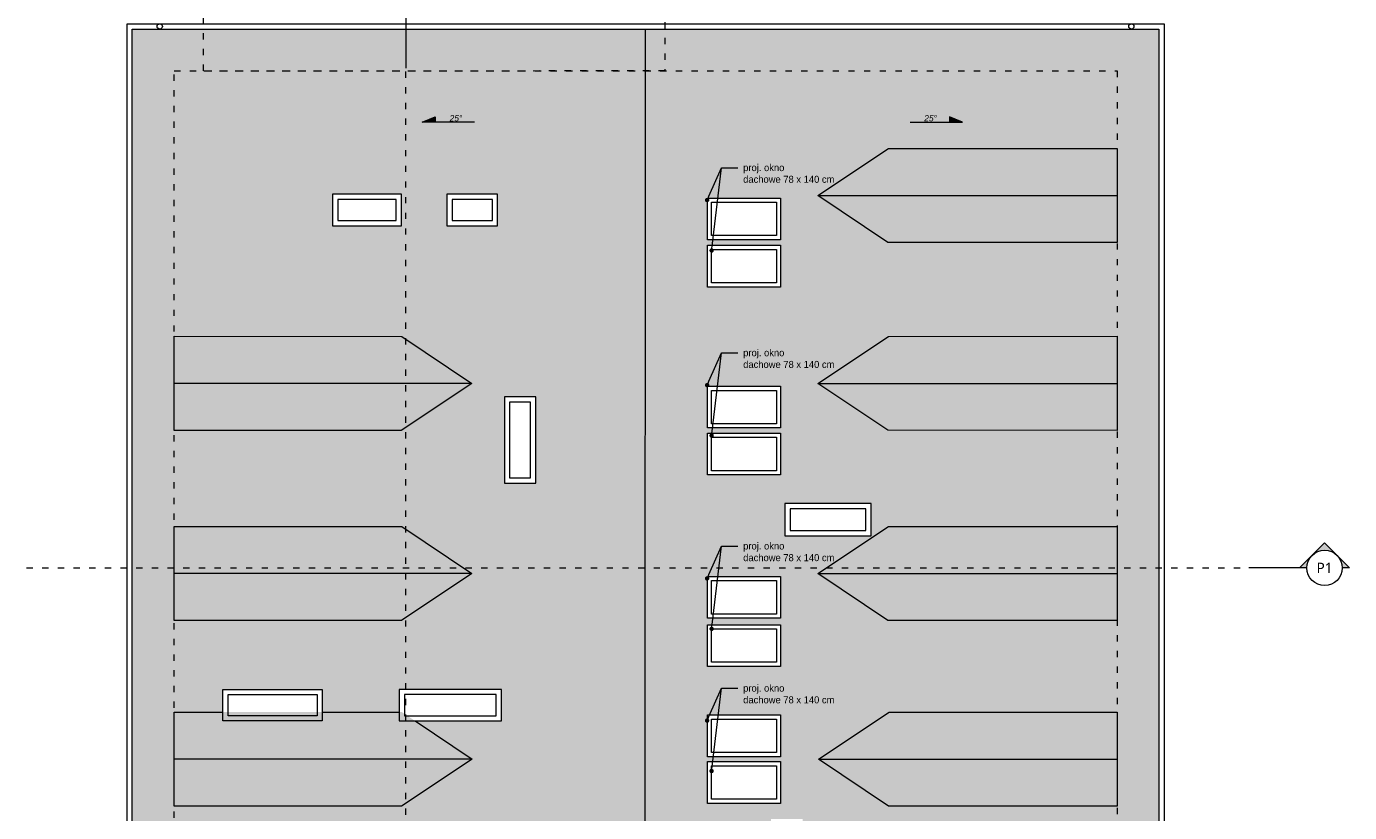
# Model space of a CAD drawing. Header units: millimetres. Extents: x 85284 to 143915, y -66821 to -28273.
# Tile 26 of 28: x 141384 to 143915, y -64104 to -62600. Entities that reach past the tile are written whole.
import ezdxf
from ezdxf import colors
from ezdxf.entities.mleader import LeaderData, LeaderLine
from ezdxf.enums import TextEntityAlignment as Align
from ezdxf.math import Vec2, Vec3

# ---------------------------------------------------------------- set-up
doc = ezdxf.new("R2010")
doc.units = ezdxf.units.MM
doc.linetypes.add('ACAD_ISO03W100', pattern=[30, 12, -18])
doc.layers.get('0').update_dxf_attribs({"color": 251, "lineweight": 9})
for name, color, linetype, lineweight in [('dach..KF', 251, 'Continuous', 9), ('instalacje_arch', 251, 'Continuous', 9), ('opis..KF', 251, 'Continuous', 9), ('widok', 251, 'Continuous', 9), ('wymiar..KF', 251, 'Continuous', 9), ('wyp dach..KF', 251, 'Continuous', 9), ('wypełnienie proj..KF', 251, 'Continuous', 9), ('ściany ist..KF', 251, 'Continuous', 9)]:
    doc.layers.add(name, color=color, linetype=linetype, lineweight=lineweight)
doc.layers.get('wymiar..KF').off()
doc.styles.add('ARCH', font='segoeuil.ttf')

# ---------------------------------------------------------------- blocks, each defined once
blk = doc.blocks.new('spadek')
at = {"layer": 'opis..KF', "lineweight": 15}
h = blk.add_hatch(color=256, dxfattribs=at)
h.dxf.hatch_style = 1
h.paths.add_polyline_path([(0, 25), (-10, 25), (0, 0)])
blk.add_lwpolyline([(0, 100), (0, 0), (-10, 25), (0, 25)], dxfattribs=at)
blk = doc.blocks.new('*U17')
at = {"layer": 'instalacje_arch', "lineweight": 20, "true_color": 0xf4ee51}
h = blk.add_hatch(color=41, dxfattribs=at)
h.dxf.hatch_style = 1
h.paths.add_polyline_path([(0, 33.8), (0, 47.7), (-23.9, 23.9, -0.198912)])
h.paths.add_polyline_path([(-47.7, 0), (-23.9, -23.9, -0.198912), (-33.8, 0, -0.198912), (-23.9, 23.9)])
h.paths.add_polyline_path([(-23.9, -23.9), (0, -47.7), (0, -33.8, -0.198912)])
at = {"layer": 'instalacje_arch', "color": 41, "linetype": 'ACAD_ISO03W100', "lineweight": 9, "true_color": 0xf4ee51}
blk.add_line((0, -2513.5), (0, -145), dxfattribs=at)
at = {"layer": 'instalacje_arch', "color": 41, "lineweight": 20, "true_color": 0xf4ee51}
for points in [[(0, -33.8), (0, -47.7), (-47.7, 0), (0, 47.7), (0, 33.8)], [(0, -45), (0, -145)]]:
    blk.add_lwpolyline(points, dxfattribs=at)
blk.add_circle((0, 0), 33.8, dxfattribs=at)
at = {"layer": 'instalacje_arch', "color": 41, "true_color": 0xf4ee51, "style": 'ARCH'}
for tag, p in [('P1', (0, 0)), ('P2', (0, -2658.5))]:
    blk.add_attdef(tag, text='', height=20, rotation=90, dxfattribs=at).set_placement(p, align=Align.MIDDLE_CENTER)
blk = doc.blocks.new('*U665')
at = {"layer": 'instalacje_arch', "color": 41, "linetype": 'ACAD_ISO03W100', "lineweight": 9, "true_color": 0xf4ee51}
blk.add_line((0, -4093.7), (0, -145), dxfattribs=at)
at = {"layer": 'instalacje_arch', "color": 41, "lineweight": 20, "true_color": 0xf4ee51}
blk.add_lwpolyline([(0, -45), (0, -145)], dxfattribs=at)
at = {"layer": 'instalacje_arch', "color": 41, "true_color": 0xf4ee51, "style": 'ARCH'}
for tag, p in [('P1', (0, 0)), ('P2', (0, -4238.7))]:
    blk.add_attdef(tag, text='', height=20, rotation=180, dxfattribs=at).set_placement(p, align=Align.MIDDLE_CENTER)
blk = doc.blocks.new('_Dot')
at = {"color": 0, "linetype": 'ByBlock', "lineweight": -2}
blk.add_line((-0.5, 0), (-1, 0), dxfattribs=at)
at = {"color": 0, "linetype": 'ByBlock', "const_width": 0.5}
blk.add_lwpolyline([(-0.25, 0, 1), (0.25, 0, 1)], format="xyb", close=True, dxfattribs=at)

msp = doc.modelspace()

# ---------------------------------------------------------------- hatches: boundary and pattern name
at = {"layer": 'wyp dach..KF', "lineweight": 5, "true_color": 0x4d4d4d, "transparency": 33554559}
h = msp.add_hatch(color=251, dxfattribs=at)
h.dxf.hatch_style = 1
h.paths.add_polyline_path([(142236, -64001.8), (142100.8, -64091.8), (141666, -64091.8), (141666, -64001.8)], flags=0)
h.paths.add_polyline_path([(142100.8, -64091.8), (141666, -64091.8), (141666, -63911.8), (141759.5, -63911.9), (141759.5, -63868.5), (141949.5, -63868.5), (141949.5, -63911.9), (142096.5, -63912), (142096.5, -63868.5), (142292.5, -63868.5), (142292.5, -63929), (142127.2, -63929), (142236, -64001.8), (142236, -64001.8)], flags=16)
h.paths.add_polyline_path([(142101.7, -63557), (142235.9, -63646.9), (142100.8, -63736.8), (141666, -63736.9), (141666, -63556.9)], flags=16)
h.paths.add_polyline_path([(142235.8, -63283), (142100.7, -63372.9), (141666, -63373), (141666, -63283)], flags=16)
h.paths.add_polyline_path([(141666, -63283), (142235.8, -63283), (142235.8, -63283), (142101.6, -63193.1), (141666, -63192.9)], flags=16)
h.paths.add_polyline_path([(142298, -63309), (142358, -63309), (142358, -63474), (142298, -63474)])
h.paths.add_polyline_path([(142188, -62981.5), (142188, -62921), (142285, -62921), (142285, -62981.5)])
h.paths.add_polyline_path([(142101, -62921), (142101, -62981.5), (141969, -62981.5), (141969, -62921)])
h.paths.add_polyline_path([(142568, -62605), (141586, -62605), (141586, -64214), (142567.1, -65206.3), (142567.2, -65206.3), (142567.2, -65206.3)])
at = {"layer": 'wyp dach..KF', "lineweight": 5, "true_color": 0xc8c8c8, "transparency": 33554559}
h = msp.add_hatch(color=9, dxfattribs=at)
h.dxf.hatch_style = 1
h.paths.add_polyline_path([(143470, -62833.5), (143470, -63013.5), (143031.7, -63013.4), (142897.5, -62923.5), (143032.6, -62833.5)])
h.paths.add_polyline_path([(142897.6, -63283), (143032.7, -63193), (143470.1, -63192.9), (143470.1, -63373), (143031.8, -63372.8)])
h.paths.add_polyline_path([(142897.5, -63647), (143032.6, -63557), (143470, -63557), (143470, -63737), (143031.7, -63736.9)])
h.paths.add_polyline_path([(142898.8, -64001.9), (143033.9, -63911.9), (143470, -63911.9), (143470, -64091.9), (143033, -64091.7)])
h.paths.add_polyline_path([(142868.5, -64342.5), (142808, -64342.5), (142808, -64116.5), (142868.5, -64116.5)])
h.paths.add_polyline_path([(142834.5, -63574.5), (142834.5, -63513), (142999.5, -63513), (142999.5, -63574.5)])
h.paths.add_polyline_path([(142686.4, -64455.8), (142686.4, -64375.8), (142826.4, -64375.8), (142826.4, -64455.8)])
h.paths.add_polyline_path([(143017.7, -64375.8), (143017.7, -64455.8), (142877.7, -64455.8), (142877.7, -64375.8)])
h.paths.add_polyline_path([(143017.7, -64467.6), (143017.7, -64547.6), (142877.7, -64547.6), (142877.7, -64467.6)])
h.paths.add_polyline_path([(143017.7, -64559.5), (143017.7, -64639.5), (142877.7, -64639.5), (142877.7, -64559.5)])
h.paths.add_polyline_path([(142686.4, -64467.6), (142826.4, -64467.6), (142826.4, -64547.6), (142686.4, -64547.6)])
h.paths.add_polyline_path([(142686.4, -64639.5), (142686.4, -64559.5), (142826.4, -64559.5), (142826.4, -64639.5)])
h.paths.add_polyline_path([(142826.4, -64651.3), (142826.4, -64731.3), (142686.4, -64731.3), (142686.4, -64651.3)])
h.paths.add_polyline_path([(142826.4, -63917.3), (142826.4, -63997.3), (142686.4, -63997.3), (142686.4, -63917.3)])
h.paths.add_polyline_path([(142686.4, -64006.7), (142826.4, -64006.7), (142826.4, -64086.7), (142686.4, -64086.7)])
h.paths.add_polyline_path([(142826.4, -63652.3), (142826.4, -63732.3), (142686.4, -63732.3), (142686.4, -63652.3)])
h.paths.add_polyline_path([(142686.4, -63824.7), (142686.4, -63744.7), (142826.4, -63744.7), (142826.4, -63824.7)])
h.paths.add_polyline_path([(142686.4, -63378.1), (142826.4, -63378.1), (142826.4, -63458.1), (142686.4, -63458.1)])
h.paths.add_polyline_path([(142686.4, -63288.3), (142826.4, -63288.3), (142826.4, -63368.3), (142686.4, -63368.3)])
h.paths.add_polyline_path([(142686.4, -63098.7), (142686.4, -63018.7), (142826.4, -63018.7), (142826.4, -63098.7)])
h.paths.add_polyline_path([(142686.4, -62928.3), (142826.4, -62928.3), (142826.4, -63008.3), (142686.4, -63008.3)])
h.paths.add_polyline_path([(143550, -62605), (142568, -62605), (142567.2, -65206.3), (143550, -64227)])
h = msp.add_hatch(color=9, dxfattribs=at)
h.dxf.hatch_style = 1
h.paths.add_polyline_path([(142897.5, -62923.5), (143470, -62923.5), (143470, -62833.5), (143032.6, -62833.5), (142897.5, -62923.5)])
at = {"layer": 'wyp dach..KF', "lineweight": 5, "true_color": 0x646464, "transparency": 33554559}
h = msp.add_hatch(color=251, dxfattribs=at)
h.dxf.hatch_style = 1
h.paths.add_polyline_path([(143470, -62923.5), (142897.5, -62923.5), (143031.7, -63013.4), (143470, -63013.5)])
at = {"layer": 'wyp dach..KF', "lineweight": 5, "true_color": 0xc8c8c8, "transparency": 33554559}
h = msp.add_hatch(color=9, dxfattribs=at)
h.dxf.hatch_style = 1
h.paths.add_polyline_path([(142101.6, -63193.1), (141666, -63193.1), (141666, -63283), (142235.8, -63283)])
h.paths.add_polyline_path([(142101.7, -63557), (141666, -63557), (141666, -63646.9), (142235.9, -63646.9)])
h.paths.add_polyline_path([(142101.8, -63912), (141666, -63911.8), (141666, -64001.8), (142236, -64001.8)])
h = msp.add_hatch(color=9, dxfattribs=at)
h.dxf.hatch_style = 1
h.paths.add_polyline_path([(142897.6, -63283), (143470.1, -63283), (143470.1, -63192.9), (143032.7, -63193), (142897.6, -63283)])
at = {"layer": 'wyp dach..KF', "lineweight": 5, "true_color": 0x646464, "transparency": 33554559}
h = msp.add_hatch(color=251, dxfattribs=at)
h.dxf.hatch_style = 1
h.paths.add_polyline_path([(142236, -64001.8), (141666, -64001.8), (141666, -64091.8), (142100.8, -64091.8)])
h.paths.add_polyline_path([(142235.9, -63646.9), (141666, -63646.9), (141666, -63736.9), (142100.8, -63736.8)])
h.paths.add_polyline_path([(142235.8, -63283), (141666, -63283), (141666, -63373), (142100.7, -63372.9)])
h = msp.add_hatch(color=251, dxfattribs=at)
h.dxf.hatch_style = 1
h.paths.add_polyline_path([(143470.1, -63283), (142897.6, -63283), (143031.8, -63372.8), (143470.1, -63373)])
at = {"layer": 'wyp dach..KF', "lineweight": 5, "true_color": 0xc8c8c8, "transparency": 33554559}
h = msp.add_hatch(color=9, dxfattribs=at)
h.dxf.hatch_style = 1
h.paths.add_polyline_path([(142897.5, -63647), (143470, -63647), (143470, -63557), (143032.6, -63557), (142897.5, -63647)])
at = {"layer": 'wyp dach..KF', "lineweight": 5, "true_color": 0x646464, "transparency": 33554559}
h = msp.add_hatch(color=251, dxfattribs=at)
h.dxf.hatch_style = 1
h.paths.add_polyline_path([(143470, -63647), (142897.5, -63647), (143031.7, -63736.9), (143470, -63737)])
at = {"layer": 'wyp dach..KF', "lineweight": 5, "true_color": 0xc8c8c8, "transparency": 33554559}
h = msp.add_hatch(color=9, dxfattribs=at)
h.dxf.hatch_style = 1
h.paths.add_polyline_path([(142898.8, -64001.9), (143471.3, -64001.9), (143471.3, -63911.9), (143033.9, -63911.9), (142898.8, -64001.9)])
at = {"layer": 'wyp dach..KF', "lineweight": 5, "true_color": 0x646464, "transparency": 33554559}
h = msp.add_hatch(color=251, dxfattribs=at)
h.dxf.hatch_style = 1
h.paths.add_polyline_path([(143471.3, -64001.9), (142898.8, -64001.9), (143033, -64091.7), (143471.3, -64091.9)])
at = {"layer": 'wypełnienie proj..KF', "true_color": 0x969696, "transparency": 33554495}
h = msp.add_hatch(color=252, dxfattribs=at)
h.dxf.hatch_style = 1
h.paths.add_polyline_path([(143468.4, -63013.5), (143400.7, -63081.2), (143020.9, -63081.2), (142897.5, -62923.5), (143031.7, -63013.4)])
h = msp.add_hatch(color=252, dxfattribs=at)
h.dxf.hatch_style = 1
h.paths.add_polyline_path([(143468.5, -63373), (143400.8, -63440.6), (143021, -63440.6), (142897.6, -63283), (143031.8, -63372.8)])
h = msp.add_hatch(color=252, dxfattribs=at)
h.dxf.hatch_style = 1
h.paths.add_polyline_path([(143468.4, -63737), (143400.7, -63804.7), (143020.9, -63804.7), (142897.5, -63647), (143031.7, -63736.9)])
h = msp.add_hatch(color=252, dxfattribs=at)
h.dxf.hatch_style = 1
h.paths.add_polyline_path([(143469.7, -64091.9), (143402, -64159.6), (143022.2, -64159.6), (142898.8, -64001.9), (143033, -64091.7)])

# ---------------------------------------------------------------- linework, layer by layer
at = {"linetype": 'ACAD_ISO03W100'}
for points in [[(141722, -62685), (141722, -59805), (143705, -59805), (143705, -62232), (142605, -62232), (142605, -62685), (141722, -62685.8)], [(138243.1, -64294), (141666, -64294), (141666, -62685), (143470, -62685), (143470, -64309), (143682, -64309), (143682, -64977), (143594, -64977), (143594, -65448), (143684, -65448), (143684, -65904.1), (143461.5, -66126), (140923, -66126)]]:
    msp.add_lwpolyline(points, dxfattribs=at)
at = {"layer": 'dach..KF'}
for centre in [(141638.5, -62600), (143497.5, -62600)]:
    msp.add_circle(centre, 5, dxfattribs=at)
at = {"layer": 'widok'}
for points in [[(142686.4, -63008.3), (142686.4, -62928.3), (142826.4, -62928.3), (142826.4, -63008.3)], [(142694.4, -63000.3), (142694.4, -62936.3), (142818.4, -62936.3), (142818.4, -63000.3)], [(142686.4, -63098.7), (142686.4, -63018.7), (142826.4, -63018.7), (142826.4, -63098.7)], [(142694.4, -63090.7), (142694.4, -63026.7), (142818.4, -63026.7), (142818.4, -63090.7)], [(142686.4, -63368.3), (142686.4, -63288.3), (142826.4, -63288.3), (142826.4, -63368.3)], [(142694.4, -63360.3), (142694.4, -63296.3), (142818.4, -63296.3), (142818.4, -63360.3)], [(142686.4, -63458.1), (142686.4, -63378.1), (142826.4, -63378.1), (142826.4, -63458.1)], [(142694.4, -63450.1), (142694.4, -63386.1), (142818.4, -63386.1), (142818.4, -63450.1)], [(142686.4, -63732.3), (142686.4, -63652.3), (142826.4, -63652.3), (142826.4, -63732.3)], [(142694.4, -63724.3), (142694.4, -63660.3), (142818.4, -63660.3), (142818.4, -63724.3)], [(142686.4, -63824.7), (142686.4, -63744.7), (142826.4, -63744.7), (142826.4, -63824.7)], [(142694.4, -63816.7), (142694.4, -63752.7), (142818.4, -63752.7), (142818.4, -63816.7)], [(142686.4, -63997.3), (142686.4, -63917.3), (142826.4, -63917.3), (142826.4, -63997.3)], [(142694.4, -63989.3), (142694.4, -63925.3), (142818.4, -63925.3), (142818.4, -63989.3)], [(142686.4, -64086.7), (142686.4, -64006.7), (142826.4, -64006.7), (142826.4, -64086.7)], [(142694.4, -64078.7), (142694.4, -64014.7), (142818.4, -64014.7), (142818.4, -64078.7)]]:
    msp.add_lwpolyline(points, close=True, dxfattribs=at)
at = {"layer": 'ściany ist..KF', "lineweight": 5}
msp.add_line((142567.2, -65206.3), (142568, -62605), dxfattribs=at)
for points in [[(143772, -64219), (143772, -64994.4), (143663.1, -64994.4), (143663.1, -65432.4), (143772, -65432.4), (143772, -65964), (143524.8, -66216), (140975.4, -66216), (140975.4, -66324.2), (139991.1, -66327.9), (139991.1, -66208.9), (137365.2, -66209), (137127.1, -65952.7), (137127.1, -65405), (137217.1, -65405), (137217.1, -65008), (137127.1, -65008), (137127.1, -62595), (138333.1, -62595), (138333.1, -64204), (141576, -64204), (141576, -62595), (143560, -62595), (143560, -64219)], [(141969, -62981.5), (142101, -62981.5), (142101, -62921), (141969, -62921)], [(142188, -62981.5), (142285, -62981.5), (142285, -62921), (142188, -62921)], [(141979, -62971.5), (142091, -62971.5), (142091, -62931), (141979, -62931)], [(142198, -62971.5), (142275, -62971.5), (142275, -62931), (142198, -62931)], [(142298, -63474), (142358, -63474), (142358, -63309), (142298, -63309)], [(142308, -63464), (142348, -63464), (142348, -63319), (142308, -63319)], [(142834.5, -63574.5), (142999.5, -63574.5), (142999.5, -63513), (142834.5, -63513)], [(142844.5, -63564.5), (142989.5, -63564.5), (142989.5, -63523), (142844.5, -63523)], [(141949.5, -63868.5), (141949.5, -63929), (141759.5, -63929), (141759.5, -63868.5)], [(141939.5, -63878.5), (141939.5, -63919), (141769.5, -63919), (141769.5, -63878.5)], [(142096.5, -63929), (142292.5, -63929), (142292.5, -63868.5), (142096.5, -63868.5)], [(142106.5, -63919), (142282.5, -63919), (142282.5, -63878.5), (142106.5, -63878.5)]]:
    msp.add_lwpolyline(points, close=True, dxfattribs=at)
for points in [[(138323.1, -64214), (141586, -64214), (141586, -62605), (143550, -62605), (143550, -64229), (143762, -64229), (143762, -64984.4), (143663.1, -64984.4), (143663.1, -65442.4), (143762, -65442.4), (143762, -65959.9), (143520.6, -66206), (140965.4, -66206)], [(142897.5, -62923.5), (143032.6, -62833.5), (143470, -62833.5), (143470, -63013.5), (143031.7, -63013.4), (142897.5, -62923.5)], [(142897.5, -62923.5), (143470, -62923.5)], [(142235.8, -63283), (142100.7, -63372.9), (141666, -63373), (141666, -63192.9), (142101.6, -63193.1), (142235.8, -63283)], [(142897.6, -63283), (143032.7, -63193), (143470.1, -63192.9), (143470.1, -63373), (143031.8, -63372.8), (142897.6, -63283)], [(142235.8, -63283), (141666, -63283)], [(142897.6, -63283), (143470.1, -63283)], [(142235.9, -63646.9), (142100.8, -63736.8), (141666, -63736.9), (141666, -63556.9), (142101.7, -63557), (142235.9, -63646.9)], [(142897.5, -63647), (143032.6, -63557), (143470, -63557), (143470, -63737), (143031.7, -63736.9), (142897.5, -63647)], [(142235.9, -63646.9), (141666, -63646.9)], [(142897.5, -63647), (143470, -63647)], [(142236, -64001.8), (142100.8, -64091.8), (141666, -64091.8), (141666, -63911.8), (141759.5, -63911.9)], [(141949.5, -63911.9), (142096.5, -63912)], [(142898.8, -64001.9), (143033.9, -63911.9), (143470, -63911.9), (143470, -64091.9), (143033, -64091.7), (142898.8, -64001.9)], [(142127.2, -63929), (142236, -64001.8)], [(142236, -64001.8), (141666, -64001.8)], [(142898.8, -64001.9), (143470, -64001.9)]]:
    msp.add_lwpolyline(points, dxfattribs=at)

# ---------------------------------------------------------------- block references
at = {"layer": 'instalacje_arch'}
msp.add_blockref('*U665', (142109.4, -62534.7), dxfattribs=at)
at = {"layer": 'instalacje_arch', "color": 30, "true_color": 0xf26722}
ref = msp.add_blockref('*U17', (143867.1, -63636.1), dxfattribs=dict(at, rotation=270))
ref.add_attrib('P1', 'P1', dxfattribs={"color": 41, "true_color": 0xf4ee51, "height": 20, "style": 'ARCH'}).set_placement((143867.1, -63636.1), align=Align.MIDDLE_CENTER)
at = {"layer": 'wymiar..KF', "color": 242, "linetype": 'ByBlock', "lineweight": 40, "true_color": 0xcd2027, "rotation": 270.0000220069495}
msp.add_blockref('spadek', (142140.7, -62783.2), dxfattribs=at)
at = {"layer": 'wymiar..KF', "color": 242, "linetype": 'ByBlock', "lineweight": 40, "true_color": 0xcd2027, "xscale": -1, "rotation": 89.99997799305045}
msp.add_blockref('spadek', (143174.3, -62783.2), dxfattribs=at)

# ---------------------------------------------------------------- texts
at = {"layer": 'opis..KF', "char_height": 12, "attachment_point": 5, "rotation": 0, "style": 'ARCH'}
for insert in [(142205.3, -62775.6), (143113.4, -62775.6)]:
    msp.add_mtext_dynamic_manual_height_columns('{\\fCentury Gothic|b0|i1|c238|p34;25°}', width=156.7, gutter_width=70, heights=[0], dxfattribs=dict(at, insert=insert))

# ---------------------------------------------------------------- leaders
at = {"layer": 'opis..KF', "lineweight": 9}
ml = msp.add_multileader_mtext('Standard', dxfattribs=at)
ml.set_content('{\\fCentury Gothic|b0|i0|c238|p34;proj. okno \\Pdachowe 78 x 140 cm}', color=256, style='ARCH')
ml.set_leader_properties(color=256, linetype='ByLayer', lineweight=-1)
ml.set_arrow_properties(name='DOT')
ml.build(insert=Vec2(0, 0))
ml.multileader.update_dxf_attribs({"dogleg_length": 31.7, "arrow_head_size": 8.39})
ctx = ml.context
ctx.base_point, ctx.char_height, ctx.arrow_head_size, ctx.landing_gap_size, ctx.plane_origin = Vec3(142744.7, -62870.3), 13.416, 8.39, 10.1, Vec3(143058.2, -62786.5)
notes = []
notes.append((ctx, [(1, (1, 1, 0), (142713, -62870.3), (1, 0), 31.7, [(0, [(142685.8, -62932.2)], 0, [])])]))
ctx.mtext.insert, ctx.mtext.flow_direction = Vec3(142754.8, -62863.4), 5
ml = msp.add_multileader_mtext('Standard', dxfattribs=at)
ml.set_content(' ', color=256, style='ARCH')
ml.set_leader_properties(color=256, linetype='ByLayer', lineweight=-1)
ml.set_arrow_properties(name='DOT')
ml.build(insert=Vec2(0, 0))
ml.multileader.update_dxf_attribs({"dogleg_length": 31.7, "arrow_head_size": 8.39})
ctx = ml.context
ctx.base_point, ctx.char_height, ctx.arrow_head_size, ctx.landing_gap_size, ctx.plane_origin = Vec3(142744.7, -62870.3), 13.4, 8.39, 10.1, Vec3(142058.2, -62933.9)
notes.append((ctx, [(1, (1, 1, 0), (142713, -62870.3), (1, 0), 31.7, [(0, [(142694.4, -63028.7)], 0, [])])]))
ctx.mtext.insert, ctx.mtext.width, ctx.mtext.flow_direction = Vec3(142754.8, -62863.6), 152.555, 5
ml = msp.add_multileader_mtext('Standard', dxfattribs=at)
ml.set_content('{\\fCentury Gothic|b0|i0|c238|p34;proj. okno \\Pdachowe 78 x 140 cm}', color=256, style='ARCH')
ml.set_leader_properties(color=256, linetype='ByLayer', lineweight=-1)
ml.set_arrow_properties(name='DOT')
ml.build(insert=Vec2(0, 0))
ml.multileader.update_dxf_attribs({"dogleg_length": 31.7, "arrow_head_size": 8.39})
ctx = ml.context
ctx.base_point, ctx.char_height, ctx.arrow_head_size, ctx.landing_gap_size, ctx.plane_origin = Vec3(142744.7, -63224.4), 13.416, 8.39, 10.1, Vec3(143058.2, -63140.6)
notes.append((ctx, [(1, (1, 1, 0), (142713, -63224.4), (1, 0), 31.7, [(0, [(142685.8, -63286.4)], 0, [])])]))
ctx.mtext.insert, ctx.mtext.flow_direction = Vec3(142754.8, -63217.6), 5
ml = msp.add_multileader_mtext('Standard', dxfattribs=at)
ml.set_content(' ', color=256, style='ARCH')
ml.set_leader_properties(color=256, linetype='ByLayer', lineweight=-1)
ml.set_arrow_properties(name='DOT')
ml.build(insert=Vec2(0, 0))
ml.multileader.update_dxf_attribs({"dogleg_length": 31.7, "arrow_head_size": 8.39})
ctx = ml.context
ctx.base_point, ctx.char_height, ctx.arrow_head_size, ctx.landing_gap_size, ctx.plane_origin = Vec3(142744.7, -63224.4), 13.4, 8.39, 10.1, Vec3(142058.2, -63288)
notes.append((ctx, [(1, (1, 1, 0), (142713, -63224.4), (1, 0), 31.7, [(0, [(142694.4, -63382.9)], 0, [])])]))
ctx.mtext.insert, ctx.mtext.width, ctx.mtext.flow_direction = Vec3(142754.8, -63217.7), 152.555, 5
ml = msp.add_multileader_mtext('Standard', dxfattribs=at)
ml.set_content('{\\fCentury Gothic|b0|i0|c238|p34;proj. okno \\Pdachowe 78 x 140 cm}', color=256, style='ARCH')
ml.set_leader_properties(color=256, linetype='ByLayer', lineweight=-1)
ml.set_arrow_properties(name='DOT')
ml.build(insert=Vec2(0, 0))
ml.multileader.update_dxf_attribs({"dogleg_length": 31.7, "arrow_head_size": 8.39})
ctx = ml.context
ctx.base_point, ctx.char_height, ctx.arrow_head_size, ctx.landing_gap_size, ctx.plane_origin = Vec3(142744.7, -63594.3), 13.416, 8.39, 10.1, Vec3(143058.2, -63510.5)
notes.append((ctx, [(1, (1, 1, 0), (142713, -63594.3), (1, 0), 31.7, [(0, [(142685.8, -63656.2)], 0, [])])]))
ctx.mtext.insert, ctx.mtext.flow_direction = Vec3(142754.8, -63587.4), 5
ml = msp.add_multileader_mtext('Standard', dxfattribs=at)
ml.set_content(' ', color=256, style='ARCH')
ml.set_leader_properties(color=256, linetype='ByLayer', lineweight=-1)
ml.set_arrow_properties(name='DOT')
ml.build(insert=Vec2(0, 0))
ml.multileader.update_dxf_attribs({"dogleg_length": 31.7, "arrow_head_size": 8.39})
ctx = ml.context
ctx.base_point, ctx.char_height, ctx.arrow_head_size, ctx.landing_gap_size, ctx.plane_origin = Vec3(142744.7, -63594.3), 13.4, 8.39, 10.1, Vec3(142058.2, -63657.9)
notes.append((ctx, [(1, (1, 1, 0), (142713, -63594.3), (1, 0), 31.7, [(0, [(142694.4, -63752.7)], 0, [])])]))
ctx.mtext.insert, ctx.mtext.width, ctx.mtext.flow_direction = Vec3(142754.8, -63587.6), 152.555, 5
ml = msp.add_multileader_mtext('Standard', dxfattribs=at)
ml.set_content('{\\fCentury Gothic|b0|i0|c238|p34;proj. okno \\Pdachowe 78 x 140 cm}', color=256, style='ARCH')
ml.set_leader_properties(color=256, linetype='ByLayer', lineweight=-1)
ml.set_arrow_properties(name='DOT')
ml.build(insert=Vec2(0, 0))
ml.multileader.update_dxf_attribs({"dogleg_length": 31.7, "arrow_head_size": 8.39})
ctx = ml.context
ctx.base_point, ctx.char_height, ctx.arrow_head_size, ctx.landing_gap_size, ctx.plane_origin = Vec3(142744.7, -63866.3), 13.416, 8.39, 10.1, Vec3(143058.2, -63782.4)
notes.append((ctx, [(1, (1, 1, 0), (142713, -63866.3), (1, 0), 31.7, [(0, [(142685.8, -63928.2)], 0, [])])]))
ctx.mtext.insert, ctx.mtext.flow_direction = Vec3(142754.8, -63859.4), 5
ml = msp.add_multileader_mtext('Standard', dxfattribs=at)
ml.set_content(' ', color=256, style='ARCH')
ml.set_leader_properties(color=256, linetype='ByLayer', lineweight=-1)
ml.set_arrow_properties(name='DOT')
ml.build(insert=Vec2(0, 0))
ml.multileader.update_dxf_attribs({"dogleg_length": 31.7, "arrow_head_size": 8.39})
ctx = ml.context
ctx.base_point, ctx.char_height, ctx.arrow_head_size, ctx.landing_gap_size, ctx.plane_origin = Vec3(142744.7, -63866.3), 13.4, 8.39, 10.1, Vec3(142058.2, -63929.9)
notes.append((ctx, [(1, (1, 1, 0), (142713, -63866.3), (1, 0), 31.7, [(0, [(142694.4, -64024.7)], 0, [])])]))
ctx.mtext.insert, ctx.mtext.width, ctx.mtext.flow_direction = Vec3(142754.8, -63859.6), 152.555, 5
for ctx, leaders in notes:
    for number, flags, end, landing, length, lines in leaders:
        leader = LeaderData()
        leader.index, (leader.has_last_leader_line, leader.has_dogleg_vector, leader.attachment_direction) = number, flags
        leader.last_leader_point, leader.dogleg_vector, leader.dogleg_length = Vec3(end), Vec3(landing), length
        for number, points, colour, breaks in lines:
            line = LeaderLine()
            line.index, line.vertices, line.color, line.breaks = number, Vec3.list(points), colors.encode_raw_color(colour), breaks
            leader.lines.append(line)
        ctx.leaders.append(leader)

doc.saveas('drawing.dxf')
